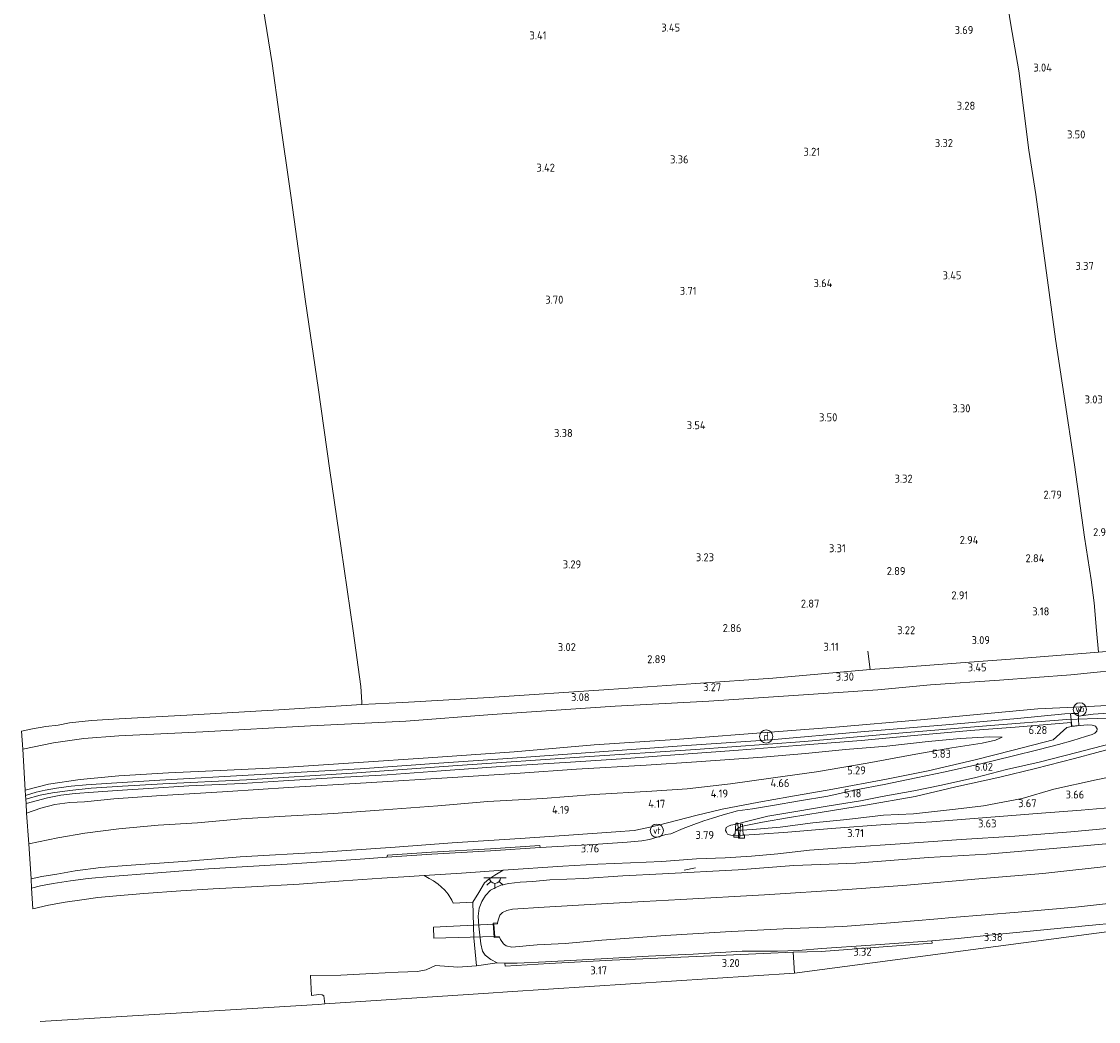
# Model space of a CAD drawing. Extents: x 141961 to 144947, y 416202 to 417778.
# Tile 1 of 122: x 142011 to 142255, y 416514 to 416740. Entities that reach past the tile are written whole.
import ezdxf
from ezdxf.enums import TextEntityAlignment as Align
from ezdxf.lldxf.tags import DXFTag

# ---------------------------------------------------------------- set-up
doc = ezdxf.new("R2010")
doc.units = 0
for name, color, linetype, lineweight in [('B-ME-BV-GELEIDECONSTRUCTIE-S', 210, 'Continuous', 25), ('B-ME-GR-BOUWLAND_AKKERBOUW-GV', 80, 'Continuous', 13), ('B-ME-GR-GRAS-GV', 60, 'Continuous', 13), ('B-ME-GW-TALUD_KRUIN-G', 90, 'Continuous', 18), ('B-ME-GW-TALUD_TEEN-G', 90, 'Continuous', 18), ('B-ME-IE-MEUBILAIR_DIJKPAAL-S', 7, 'Continuous', 25), ('B-ME-IE-MEUBILAIR_WEGMEUBILAIR-G', 7, 'Continuous', 18), ('B-ME-IE-MEUBILAIR_WEGMEUBILAIR-S', 7, 'Continuous', 25), ('B-ME-IE-TERREINAFSCHEIDING_DOORGANG-G', 210, 'Continuous', 18), ('B-ME-IE-TERREINAFSCHEIDING_KUNSTMATIG_HEKWERK-G', 20, 'IE-TERREINAFSCHEIDING-KUNSTMATIG', 18), ('B-ME-IE-TERREINAFSCHEIDING_KUNSTMATIG_MUUR-GV', 90, 'Continuous', 18), ('B-ME-KG-GRENS_OPNAME-G', 210, 'KG-OPNAME', 18), ('B-ME-KL-BRANDSTOF_LOCATIEPAAL-S', 40, 'Continuous', 25), ('B-ME-KW-KUNSTWERK_DUIKER-GV', 170, 'Continuous', 18), ('B-ME-OG-HOOGTEPUNT-S', 7, 'Continuous', 25), ('B-ME-OG-TERREIN_ERF-GV', 7, 'Continuous', 18), ('B-ME-OG-WATER_SLOOT-G', 120, 'Continuous', 18), ('B-ME-OG-WATER_SLOOT-GV', 120, 'Continuous', 18), ('B-ME-VH-VERHARDING_ASFALT-GV', 252, 'Continuous', 18), ('B-ME-VH-VERHARDING_ASFALT_GROEN-GV', 100, 'Continuous', 18), ('B-ME-VH-VERHARDING_ROOSTER-GV', 252, 'Continuous', 18), ('B-ME-VH-VERHARDING_STRAATBAKSTEEN-GV', 252, 'Continuous', 18), ('B-ME-VW-VERKEERSTEKEN_DRAAGCONSTRUCTIE-S', 7, 'Continuous', 25), ('B-ME-WH-WINTERBED-G', 150, 'WH-WINTERBED', 18)]:
    doc.layers.add(name, color=color, linetype=linetype, lineweight=lineweight)
doc.styles.add('NLCS-ISO', font='NLCS-ISO.ttf')
doc.styles.add('NLCS-ISO-ANNOTATIVE-T18', font='NLCS-ISO.ttf', dxfattribs={"height": 1.8})
doc.styles.get("Standard").update_dxf_attribs({"font": 'arial.ttf'})
doc.linetypes.add('IE-TERREINAFSCHEIDING-KUNSTMATIG', pattern='A,4,[82,NLCS.SHX,S=0.75,R=90,X=0,Y=0],4,-2', length=10)
tags = doc.linetypes.add('KG-OPNAME', pattern='A,5.5,-2,["O",Standard,S=1.8,R=0,X=-0.5,Y=-0.9],-2,5.5,-2,[5,NLCS.SHX,S=0.75,R=0,X=0,Y=0],-2', length=19).pattern_tags.tags
tags[6] = DXFTag(74, 10)
tags = doc.linetypes.add('WH-WINTERBED', pattern='A,6,-3.5,["WB",Standard,S=1.8,R=0,X=-1.5,Y=-0.9],-3.5,6,-3.5,6,-3.5,6,-3.5,6,-3.5', length=51).pattern_tags.tags
tags[6] = DXFTag(74, 10)

# ---------------------------------------------------------------- blocks, each defined once
blk = doc.blocks.new('SAL-HOOGTELABEL-SO')
at = {"color": 0, "linetype": 'ByBlock', "lineweight": -2, "style": 'NLCS-ISO-ANNOTATIVE-T18'}
blk.add_attdef('HOOGTE', text='', height=1.8, dxfattribs=at).set_placement((2.79, 0), align=Align.RIGHT)
blk = doc.blocks.new('SIE-WEG_GELEIDECONSTRUCTIE-SO')
at = {"color": 0, "linetype": 'ByBlock', "lineweight": 18}
blk.add_lwpolyline([(0.4, -0.87), (0.2, 1.59), (-0.2, 1.59), (-0.4, -0.87), (-0.65, -0.87), (-0.65, -1.59), (0.65, -1.59), (0.65, -0.87)], close=True, dxfattribs=at)
blk = doc.blocks.new('SIE-WATER_VERKLIKKER_TRANSPORTLEIDING-SO')
at = {"color": 0, "linetype": 'ByBlock', "lineweight": 18}
blk.add_circle((0, 0), 1.5, dxfattribs=at)
at = {"color": 0, "linetype": 'ByBlock', "lineweight": 18, "style": 'NLCS-ISO'}
blk.add_text('vt', height=1.5, dxfattribs=at).set_placement((0, 0), align=Align.MIDDLE_CENTER)
blk = doc.blocks.new('SIE-DIJKPAAL-SO')
at = {"color": 0, "linetype": 'ByBlock', "lineweight": 18}
blk.add_circle((0, 0), 1.5, dxfattribs=at)
at = {"color": 0, "linetype": 'ByBlock', "lineweight": 18, "style": 'NLCS-ISO'}
blk.add_text('d', height=1.8, dxfattribs=at).set_placement((0, 0), align=Align.MIDDLE_CENTER)
blk = doc.blocks.new('SIE-WEG_PAAL_VERKEERSBORD-SO')
at = {"color": 0, "linetype": 'ByBlock', "lineweight": 18}
blk.add_circle((0, 0), 1.5, dxfattribs=at)
at = {"color": 0, "linetype": 'ByBlock', "lineweight": 18, "style": 'NLCS-ISO'}
blk.add_text('vb', height=1.5, dxfattribs=at).set_placement((0, 0.13), align=Align.MIDDLE_CENTER)
blk = doc.blocks.new('SKL-ET_OV_LICHTPUNT-SO')
at = {"color": 0, "linetype": 'ByBlock', "lineweight": 18}
for points in [[(-1.25, 0), (-2.5, 0)], [(1.25, 0), (2.5, 0)], [(-0.92, -0.85), (-1.83, -1.7)], [(0, -1.25), (0, -2.5)], [(0.92, -0.85), (1.83, -1.7)]]:
    blk.add_lwpolyline(points, dxfattribs=at)
blk.add_lwpolyline([(0, 0), (1.25, 0, -1), (-1.25, 0)], format="xyb", close=True, dxfattribs=at)

msp = doc.modelspace()

# ---------------------------------------------------------------- linework, layer by layer
at = {"layer": 'B-ME-GR-BOUWLAND_AKKERBOUW-GV'}
msp.add_polyline3d([(142232.75, 416752.95, 3.63), (142234.87, 416739.66, 3.77), (142236.64, 416729.28, 3.14), (142238.89, 416711.34, 3.49), (142240.51, 416701.31, 3.35), (142242.68, 416685.28, 3.25), (142244.94, 416668.63, 3.2), (142246.88, 416655.76, 3.13), (142249.19, 416640.24, 2.97), (142251.46, 416623.91, 2.91), (142252.99, 416614.21, 3.08), (142253.67, 416609.01, 3.05), (142254.21, 416602.81, 3.32), (142254.63, 416597.89, 3.54), (142236.78, 416596.45, 3.49), (142223.49, 416595.49, 3.46), (142210.59, 416594.48, 3.45), (142203.04, 416594, 3.44), (142181.02, 416592.02, 3.47), (142163.69, 416590.79, 3.32), (142144.02, 416589.45, 3.09), (142116.98, 416587.68, 3.15), (142097.45, 416586.49, 3.1), (142088.21, 416586.03, 3.1), (142088.21, 416586.59, 3.12), (142087.97, 416590.15, 2.89), (142086.21, 416602.72, 2.85), (142083.55, 416621.43, 2.85), (142080.96, 416638.97, 2.88), (142078.32, 416657.73, 3.56), (142075.5, 416677.16, 3.56), (142072.23, 416700.58, 3.56), (142069.51, 416719.47, 3.56), (142067.96, 416730.96, 3.49), (142066.74, 416738.42, 3.1), (142064.11, 416754.78, 2.99)], dxfattribs=at)
at = {"layer": 'B-ME-GR-GRAS-GV'}
for points in [[(142260.98, 416598.4, 3.58), (142254.63, 416597.89, 3.54), (142254.21, 416602.81, 3.32), (142253.67, 416609.01, 3.05), (142252.99, 416614.21, 3.08), (142251.46, 416623.91, 2.91), (142249.19, 416640.24, 2.97), (142246.88, 416655.76, 3.13), (142244.94, 416668.63, 3.2), (142242.68, 416685.28, 3.25), (142240.51, 416701.31, 3.35), (142238.89, 416711.34, 3.49), (142236.64, 416729.28, 3.14), (142234.87, 416739.66, 3.77), (142232.75, 416752.95, 3.63)], [(142263.21, 416594.25, 3.71), (142248.39, 416592.74, 3.65), (142232.28, 416591.55, 3.43), (142216.69, 416590.48, 3.58), (142204.79, 416589.41, 3.49), (142185.71, 416588.11, 3.44), (142166.57, 416586.83, 3.41), (142145.4, 416585.71, 3.3), (142117.62, 416583.8, 3.27), (142098.16, 416582.33, 3.26), (142076.57, 416581.26, 3.17), (142052.25, 416579.92, 3.17), (142033.32, 416578.95, 3.17), (142025.39, 416578.39, 3.15), (142018.55, 416577.38, 3.12), (142011.62, 416575.98, 3.23), (142011.3, 416580, 3.08), (142013.75, 416580.57, 3.07), (142016.76, 416581.12, 3.1), (142019.55, 416581.41, 3.07), (142022.12, 416581.93, 3.07), (142027.12, 416582.48, 3.07), (142033.35, 416582.85, 3.07), (142050.04, 416583.74, 3.04), (142069.45, 416584.84, 3.02), (142088.21, 416586.03, 3.1), (142097.45, 416586.49, 3.1), (142116.98, 416587.68, 3.15), (142144.02, 416589.45, 3.09), (142163.69, 416590.79, 3.32), (142181.02, 416592.02, 3.47), (142203.04, 416594, 3.44), (142210.59, 416594.48, 3.45), (142223.49, 416595.49, 3.46), (142236.78, 416596.45, 3.49), (142254.63, 416597.89, 3.54), (142260.98, 416598.4, 3.58)], [(142259.43, 416586.01, 6.3), (142250.87, 416585.54, 6.27), (142240.91, 416585.05, 6.33), (142230.41, 416584.09, 6.31), (142214.44, 416582.61, 6.26), (142195.24, 416580.96, 6.13), (142174.48, 416579.35, 6.01), (142159.01, 416578.16, 6.16), (142140.7, 416576.91, 6.29), (142122.64, 416575.39, 6.32), (142103.2, 416574.03, 6.34), (142087.43, 416572.92, 6.34), (142070.49, 416571.84, 6.17), (142056.16, 416571.13, 6.17), (142044.49, 416570.61, 6.25), (142033.27, 416569.95, 6.24), (142024.57, 416569.12, 6.24), (142017.41, 416568.07, 6.31), (142012.12, 416566.73, 6.31), (142011.62, 416575.98, 3.23), (142018.55, 416577.38, 3.12), (142025.39, 416578.39, 3.15), (142033.32, 416578.95, 3.17), (142052.25, 416579.92, 3.17), (142076.57, 416581.26, 3.17), (142098.16, 416582.33, 3.26), (142117.62, 416583.8, 3.27), (142145.4, 416585.71, 3.3), (142166.57, 416586.83, 3.41), (142185.71, 416588.11, 3.44), (142204.79, 416589.41, 3.49), (142216.69, 416590.48, 3.58), (142232.28, 416591.55, 3.43), (142248.39, 416592.74, 3.65), (142263.21, 416594.25, 3.71)], [(142260.18, 416584.32, 6.41), (142253.43, 416583.87, 6.4), (142250.16, 416583.44, 6.41), (142250.08, 416584.12, 6.41), (142250.87, 416585.54, 6.27), (142259.43, 416586.01, 6.3)], [(142259.36, 416562.96, 3.71), (142250.72, 416562.21, 3.65), (142240.82, 416561.39, 3.69), (142228.44, 416560.44, 3.74), (142216.99, 416559.53, 3.81), (142206.45, 416558.94, 3.74), (142194.3, 416558.01, 3.88), (142184.47, 416557.24, 3.89), (142178.04, 416556.79, 3.92), (142173.3, 416556.46, 3.93), (142172.2, 416556.4, 3.88), (142171.24, 416556.58, 3.81), (142170.8, 416556.78, 3.75), (142170.56, 416557.19, 3.83), (142170.38, 416557.58, 3.96), (142170.55, 416558.25, 3.94), (142171.02, 416558.6, 3.99), (142171.55, 416558.76, 4.03), (142172.5, 416558.95, 4.03), (142175.44, 416559.67, 4.16), (142179.89, 416560.81, 4.41), (142186.26, 416561.88, 4.64), (142193.8, 416563.17, 4.92), (142200.85, 416564.31, 5.24), (142205.76, 416565.29, 5.42), (142212.93, 416566.53, 5.51), (142219.13, 416567.8, 5.69), (142226.89, 416569.59, 5.93), (142233.82, 416571.39, 6.04), (142241.23, 416573.04, 6.18), (142249.76, 416575.18, 6.42), (142257.31, 416577.16, 6.34)], [(142259.29, 416576.59, 6.46), (142249.2, 416573.88, 6.31), (142240.39, 416571.58, 6.21), (142232.37, 416569.66, 5.98), (142222.37, 416567.42, 5.87), (142213.2, 416565.29, 5.56), (142202.03, 416563.32, 5.25), (142192.19, 416561.74, 4.85), (142184.86, 416560.54, 4.58), (142178.74, 416559.44, 4.38), (142174.57, 416558.67, 4.19), (142173.41, 416558.27, 4.05), (142172.67, 416557.56, 3.91), (142176.48, 416557.8, 3.91), (142182.74, 416558.33, 3.84), (142190.08, 416559.28, 3.88), (142197.77, 416560.1, 3.81), (142206.09, 416561.08, 3.81), (142212.84, 416561.38, 3.74), (142222.33, 416562.38, 3.79), (142228.67, 416563.19, 3.75), (142237.36, 416564.84, 3.89), (142244.52, 416566.9, 3.98), (142254.08, 416569.01, 4.13), (142263.3, 416570.9, 4.03)], [(142263.3, 416570.9, 4.03), (142254.08, 416569.01, 4.13), (142244.52, 416566.9, 3.98), (142237.36, 416564.84, 3.89), (142228.67, 416563.19, 3.75), (142222.33, 416562.38, 3.79), (142212.84, 416561.38, 3.74), (142206.09, 416561.08, 3.81), (142197.77, 416560.1, 3.81), (142190.08, 416559.28, 3.88), (142182.74, 416558.33, 3.84), (142176.48, 416557.8, 3.91), (142172.67, 416557.56, 3.91), (142173.41, 416558.27, 4.05), (142174.57, 416558.67, 4.19), (142178.74, 416559.44, 4.38), (142184.86, 416560.54, 4.58), (142192.19, 416561.74, 4.85), (142202.03, 416563.32, 5.25), (142213.2, 416565.29, 5.56), (142222.37, 416567.42, 5.87), (142232.37, 416569.66, 5.98), (142240.39, 416571.58, 6.21), (142249.2, 416573.88, 6.31), (142259.29, 416576.59, 6.46)], [(142260.57, 416554.97, 3.18), (142244.37, 416553.5, 3.23), (142229.42, 416552.25, 3.27), (142216.25, 416551.45, 3.26), (142199.8, 416550.21, 3.2), (142185.8, 416549.65, 3.35), (142173.19, 416548.66, 3.47), (142156.1, 416547.8, 3.47), (142147.13, 416547.3, 3.58), (142138.32, 416546.7, 3.54), (142130.67, 416546.4, 3.54), (142126.82, 416546.09, 3.54), (142123.97, 416545.89, 3.54), (142121.38, 416545.58, 3.46), (142119.6, 416545.22, 3.62), (142118.29, 416544.65, 3.44), (142117.3, 416544.12, 3.39), (142116.16, 416542.91, 3.33), (142115.27, 416541.51, 3.3), (142114.71, 416540.06, 3.29), (142114.5, 416538.2, 3.28), (142114.61, 416535.97, 3.28), (142115.07, 416531.97, 3.28), (142115.42, 416530.34, 3.25), (142116.08, 416529.44, 3.23), (142117.32, 416528.41, 3.12), (142118.77, 416527.68, 3.02), (142114.09, 416527.03, 3.39), (142113.47, 416533.36, 3.38), (142113.25, 416541.4, 3.46), (142114.62, 416543.57, 3.55), (142115.9, 416545.74, 3.73), (142116.92, 416546.59, 3.71), (142118.21, 416547.47, 3.81), (142120.1, 416548.61, 3.73), (142133.64, 416549.54, 3.77), (142141.5, 416549.97, 3.76), (142148.86, 416550.31, 3.74), (142155.99, 416550.59, 3.74), (142163.81, 416551.16, 3.74), (142170.28, 416551.39, 3.71), (142176.24, 416551.75, 3.69), (142182.15, 416552.31, 3.65), (142189.36, 416553.13, 3.65), (142198.58, 416553.81, 3.62), (142209.81, 416554.6, 3.63), (142223.59, 416555.52, 3.63), (142235.73, 416556.34, 3.63), (142248.37, 416557.31, 3.6), (142256.54, 416558.02, 3.55)], [(142262.83, 416537.12, 3.02), (142248.46, 416535.77, 3.19), (142231.42, 416534.04, 3.08), (142222.93, 416533.21, 3.18), (142217, 416532.62, 3.24), (142203.18, 416531.7, 3.3), (142192.15, 416530.93, 3.36), (142186.75, 416530.47, 3.36), (142182.09, 416530.34, 3.36), (142174.1, 416530.28, 3.23), (142163.02, 416529.66, 3.09), (142152.94, 416529.17, 3.09), (142142.29, 416528.6, 3.06), (142129.72, 416527.88, 2.86), (142123.26, 416527.63, 2.94), (142120.52, 416527.61, 2.94), (142118.77, 416527.68, 3.02), (142117.32, 416528.41, 3.12), (142116.08, 416529.44, 3.23), (142115.42, 416530.34, 3.25), (142115.07, 416531.97, 3.28), (142114.61, 416535.97, 3.28), (142114.5, 416538.2, 3.28), (142114.71, 416540.06, 3.29), (142115.27, 416541.51, 3.3), (142116.16, 416542.91, 3.33), (142117.3, 416544.12, 3.39), (142118.29, 416544.65, 3.44), (142119.6, 416545.22, 3.62), (142121.38, 416545.58, 3.46), (142123.97, 416545.89, 3.54), (142126.82, 416546.09, 3.54), (142130.67, 416546.4, 3.54), (142138.32, 416546.7, 3.54), (142147.13, 416547.3, 3.58), (142156.1, 416547.8, 3.47), (142173.19, 416548.66, 3.47), (142185.8, 416549.65, 3.35), (142199.8, 416550.21, 3.2), (142216.25, 416551.45, 3.26), (142229.42, 416552.25, 3.27), (142244.37, 416553.5, 3.23), (142260.57, 416554.97, 3.18)], [(142259.11, 416549.75, 0.56), (142242.06, 416547.84, 0.56), (142228.45, 416546.74, 0.56), (142211.31, 416545.2, 0.56), (142197.94, 416544.22, 0.56), (142179.18, 416543.02, 0.56), (142160.29, 416541.99, 0.56), (142151.93, 416541.57, 0.56), (142142.37, 416541.04, 0.56), (142129.42, 416540.25, 0.56), (142122.2, 416539.78, 0.56), (142120.96, 416539.5, 0.56), (142120, 416539.06, 0.56), (142119.34, 416538.43, 0.56), (142119.09, 416537.51, 0.56), (142118.87, 416536.69, 0.56), (142117.87, 416536.62, 1.13), (142118.08, 416533.42, 1.13), (142119.27, 416533.49, 0.56), (142119.55, 416532.96, 0.56), (142120.2, 416532, 0.56), (142120.8, 416531.48, 0.56), (142122.05, 416531.22, 0.56), (142127.8, 416531.77, 0.56), (142134.12, 416532.05, 0.56), (142142.4, 416532.77, 0.56), (142156.81, 416533.82, 0.56), (142170.35, 416534.66, 0.56), (142183.38, 416535.32, 0.56), (142196.88, 416535.91, 0.56), (142207.61, 416536.75, 0.56), (142218.35, 416537.64, 0.56), (142221.57, 416537.9, 0.56), (142236.5, 416539.1, 0.56), (142249.42, 416540.22, 0.56), (142263.66, 416541.8, 0.56)]]:
    msp.add_polyline3d(points, dxfattribs=at)
for points in [[(142014.59, 416566.23, 6.46), (142012.2, 416565.47, 6.31), (142012.12, 416566.73, 6.31), (142017.41, 416568.07, 6.31), (142024.57, 416569.12, 6.24), (142033.27, 416569.95, 6.24), (142044.49, 416570.61, 6.25), (142056.16, 416571.13, 6.17), (142070.49, 416571.84, 6.17), (142087.43, 416572.92, 6.34), (142103.2, 416574.03, 6.34), (142122.64, 416575.39, 6.32), (142140.7, 416576.91, 6.29), (142159.01, 416578.16, 6.16), (142174.48, 416579.35, 6.01), (142195.24, 416580.96, 6.13), (142214.44, 416582.61, 6.26), (142230.41, 416584.09, 6.31), (142240.91, 416585.05, 6.33), (142250.87, 416585.54, 6.27), (142250.08, 416584.12, 6.41), (142247, 416583.94, 6.4), (142236.34, 416582.92, 6.44), (142220.12, 416581.48, 6.39), (142200.91, 416579.87, 6.34), (142180.5, 416578.09, 6.3), (142161.53, 416576.76, 6.29), (142143.91, 416575.54, 6.37), (142122.2, 416573.92, 6.41), (142105.58, 416572.82, 6.37), (142087.79, 416571.55, 6.4), (142063.89, 416570.16, 6.4), (142042.53, 416568.99, 6.41), (142031.61, 416568.31, 6.41), (142025.88, 416567.93, 6.41), (142022.5, 416567.6, 6.4), (142019.23, 416567.18, 6.41), (142016.66, 416566.67, 6.46)], [(142247.45, 416580.83, 6.46), (142244.41, 416578.07, 6.39), (142235.39, 416575.71, 6.32), (142226.8, 416573.58, 6.16), (142216.14, 416571.1, 5.77), (142206.74, 416569.15, 5.53), (142194.64, 416566.91, 5.15), (142184.71, 416565.19, 4.77), (142177.87, 416563.99, 4.46), (142169.63, 416562.44, 4.25), (142163.65, 416561, 4.19), (142155.24, 416558.81, 4.01), (142152.98, 416558.23, 3.92), (142149.7, 416557.62, 3.93), (142145.55, 416557.27, 4.07), (142133.93, 416556.42, 4.07), (142123.98, 416555.79, 4.03), (142108.57, 416554.81, 3.97), (142095.7, 416553.81, 4.06), (142079.33, 416552.71, 4.07), (142060.68, 416551.65, 4.05), (142048.79, 416550.66, 4.06), (142034.99, 416549.7, 4.03), (142029.24, 416549.19, 4), (142023.44, 416548.47, 3.9), (142019.27, 416547.75, 3.83), (142015.9, 416547.16, 3.82), (142013.47, 416546.69, 3.84), (142012.97, 416554.55, 4.21), (142019.54, 416555.94, 4.39), (142025.61, 416556.97, 4.36), (142033.26, 416557.98, 4.4), (142042.16, 416558.8, 4.43), (142051.07, 416559.34, 4.47), (142060.98, 416560.2, 4.47), (142070.85, 416560.85, 4.44), (142081.77, 416561.39, 4.44), (142093.2, 416562.28, 4.41), (142105.36, 416563.18, 4.42), (142116.69, 416564.12, 4.42), (142129.1, 416564.84, 4.42), (142140.66, 416565.75, 4.51), (142153.72, 416566.5, 4.51), (142161.68, 416566.98, 4.51), (142171.47, 416568.12, 4.59), (142181.13, 416569.48, 4.77), (142190.89, 416570.85, 5.12), (142202.4, 416572.82, 5.48), (142212.55, 416574.71, 5.72), (142221.5, 416576.29, 6.05), (142228.34, 416577.36, 6.22), (142231.36, 416578.02, 6.3), (142232.89, 416578.65, 6.41), (142229.99, 416578.75, 6.56), (142223.43, 416578.4, 6.49), (142216.18, 416577.68, 6.43), (142206.8, 416576.68, 6.44), (142197.46, 416575.86, 6.43), (142188.43, 416574.95, 6.43), (142178.71, 416574.14, 6.39), (142163.82, 416573.11, 6.39), (142152.4, 416572.37, 6.39), (142136.68, 416571.43, 6.36), (142123.93, 416570.55, 6.36), (142108.69, 416569.53, 6.44), (142089.18, 416568.33, 6.4), (142071.61, 416567.27, 6.26), (142057.93, 416566.41, 6.35), (142041.78, 416565.39, 6.39), (142032.17, 416564.74, 6.26), (142025.54, 416564.1, 6.47), (142022.21, 416563.93, 6.38), (142018.84, 416563.47, 6.33), (142015.7, 416562.63, 6.55), (142012.45, 416561.5, 6.35), (142012.32, 416563.65, 6.41), (142017.2, 416564.98, 6.39), (142020.18, 416565.56, 6.35), (142023.42, 416565.92, 6.32), (142027.55, 416566.25, 6.32), (142032.92, 416566.65, 6.44), (142040.01, 416567.08, 6.4), (142049.09, 416567.65, 6.42), (142061.19, 416568.22, 6.43), (142070.46, 416568.81, 6.41), (142081.6, 416569.48, 6.54), (142093.91, 416570.2, 6.46), (142106.15, 416571.09, 6.43), (142120.61, 416572.14, 6.45), (142135.35, 416573.01, 6.36), (142148.02, 416573.88, 6.32), (142159.92, 416574.78, 6.33), (142173.31, 416575.72, 6.36), (142186.49, 416576.81, 6.42), (142201.02, 416577.96, 6.39), (142213.02, 416579.04, 6.29), (142225.71, 416580.18, 6.52), (142235.83, 416580.95, 6.38), (142242.12, 416581.5, 6.43), (142248.43, 416581.97, 6.42), (142248.57, 416581.07, 6.42)], [(142140.49, 416554.41, 3.9), (142128.46, 416553.76, 3.89), (142128.44, 416554.21, 3.89), (142117.24, 416553.46, 3.95), (142103.96, 416552.71, 3.86), (142094.01, 416551.99, 3.93), (142093.85, 416551.53, 3.93), (142086.84, 416551.03, 3.98), (142071.34, 416549.97, 3.88), (142053.51, 416548.89, 4.15), (142041.12, 416547.96, 3.91), (142031.4, 416547.21, 3.88), (142026.33, 416546.71, 3.83), (142022.36, 416546.22, 3.76), (142018.46, 416545.59, 3.75), (142015.62, 416545.04, 3.75), (142013.52, 416544.57, 3.73), (142013.47, 416546.69, 3.84), (142015.9, 416547.16, 3.82), (142019.27, 416547.75, 3.83), (142023.44, 416548.47, 3.9), (142029.24, 416549.19, 4), (142034.99, 416549.7, 4.03), (142048.79, 416550.66, 4.06), (142060.68, 416551.65, 4.05), (142079.33, 416552.71, 4.07), (142095.7, 416553.81, 4.06), (142108.57, 416554.81, 3.97), (142123.98, 416555.79, 4.03), (142133.93, 416556.42, 4.07), (142145.55, 416557.27, 4.07), (142149.7, 416557.62, 3.93), (142152.98, 416558.23, 3.92), (142155.24, 416558.81, 4.01), (142163.65, 416561, 4.19), (142169.63, 416562.44, 4.25), (142177.87, 416563.99, 4.46), (142184.71, 416565.19, 4.77), (142194.64, 416566.91, 5.15), (142206.74, 416569.15, 5.53), (142216.14, 416571.1, 5.77), (142226.8, 416573.58, 6.16), (142235.39, 416575.71, 6.32), (142244.41, 416578.07, 6.39), (142247.45, 416580.83, 6.46), (142248.57, 416581.07, 6.42), (142250.48, 416581.3, 6.42), (142252.13, 416581.43, 6.43), (142253.21, 416581.39, 6.43), (142253.96, 416581.17, 6.42), (142254.33, 416580.59, 6.42), (142254.28, 416580, 6.42), (142253.79, 416579.6, 6.42), (142253.18, 416579.29, 6.42), (142251.67, 416578.81, 6.42), (142248.87, 416577.94, 6.42), (142245.6, 416577.05, 6.34), (142241.21, 416575.92, 6.26), (142235.14, 416574.38, 6.26), (142228.05, 416572.65, 6.07), (142219.98, 416570.87, 5.92), (142213.46, 416569.45, 5.77), (142206.19, 416568.01, 5.58), (142199.79, 416566.77, 5.33), (142193.46, 416565.34, 5), (142187.05, 416564.28, 4.79), (142181, 416563.25, 4.5), (142176.44, 416562.51, 4.26), (142173.09, 416562.03, 4.12), (142169.84, 416561.14, 4.11), (142167.46, 416560.37, 4.02), (142165.45, 416559.75, 3.96), (142163.19, 416558.96, 3.96), (142160.77, 416558.03, 3.96), (142158.01, 416556.85, 3.96), (142156.86, 416556.69, 3.82), (142154.89, 416556.07, 3.83), (142153.21, 416555.55, 3.8), (142151.49, 416555.27, 3.81), (142148.12, 416554.92, 3.9)], [(142019.54, 416555.94, 4.39), (142012.97, 416554.55, 4.21), (142012.45, 416561.5, 6.35), (142015.7, 416562.63, 6.55), (142018.84, 416563.47, 6.33), (142022.21, 416563.93, 6.38), (142025.54, 416564.1, 6.47), (142032.17, 416564.74, 6.26), (142041.78, 416565.39, 6.39), (142057.93, 416566.41, 6.35), (142071.61, 416567.27, 6.26), (142089.18, 416568.33, 6.4), (142108.69, 416569.53, 6.44), (142123.93, 416570.55, 6.36), (142136.68, 416571.43, 6.36), (142152.4, 416572.37, 6.39), (142163.82, 416573.11, 6.39), (142178.71, 416574.14, 6.39), (142188.43, 416574.95, 6.43), (142197.46, 416575.86, 6.43), (142206.8, 416576.68, 6.44), (142216.18, 416577.68, 6.43), (142223.43, 416578.4, 6.49), (142229.99, 416578.75, 6.56), (142232.89, 416578.65, 6.41), (142231.36, 416578.02, 6.3), (142228.34, 416577.36, 6.22), (142221.5, 416576.29, 6.05), (142212.55, 416574.71, 5.72), (142202.4, 416572.82, 5.48), (142190.89, 416570.85, 5.12), (142181.13, 416569.48, 4.77), (142171.47, 416568.12, 4.59), (142161.68, 416566.98, 4.51), (142153.72, 416566.5, 4.51), (142140.66, 416565.75, 4.51), (142129.1, 416564.84, 4.42), (142116.69, 416564.12, 4.42), (142105.36, 416563.18, 4.42), (142093.2, 416562.28, 4.41), (142081.77, 416561.39, 4.44), (142070.85, 416560.85, 4.44), (142060.98, 416560.2, 4.47), (142051.07, 416559.34, 4.47), (142042.16, 416558.8, 4.43), (142033.26, 416557.98, 4.4), (142025.61, 416556.97, 4.36)], [(142260.41, 416535.2, 3.2), (142185.92, 416525.36, 3.34), (142185.65, 416530.06, 3.21), (142191.96, 416530.27, 3.22), (142217.08, 416532.11, 3.32), (142217, 416532.62, 3.24), (142222.93, 416533.21, 3.18), (142231.42, 416534.04, 3.08), (142248.46, 416535.77, 3.19), (142262.83, 416537.12, 3.02), (142283.26, 416539.68, 2.99), (142304.47, 416543.14, 3.09), (142317.35, 416545.48, 3.35), (142317.47, 416544.27, 3.48)], [(142130.53, 416527.53, 3.02), (142120.6, 416526.9, 3.01), (142120.52, 416527.61, 2.94), (142123.26, 416527.63, 2.94), (142129.72, 416527.88, 2.86), (142142.29, 416528.6, 3.06), (142152.94, 416529.17, 3.09), (142163.02, 416529.66, 3.09), (142174.1, 416530.28, 3.23), (142182.09, 416530.34, 3.36), (142186.75, 416530.47, 3.36), (142192.15, 416530.93, 3.36), (142203.18, 416531.7, 3.3), (142217, 416532.62, 3.24), (142217.08, 416532.11, 3.32), (142191.96, 416530.27, 3.22), (142185.65, 416530.06, 3.21), (142163.76, 416529.09, 3.07), (142144.75, 416528.27, 3.05)]]:
    msp.add_polyline3d(points, close=True, dxfattribs=at)
at = {"layer": 'B-ME-GW-TALUD_KRUIN-G'}
for points in [[(142172.67, 416557.56, 3.91), (142173.41, 416558.27, 4.05), (142174.57, 416558.67, 4.19), (142178.74, 416559.44, 4.38), (142184.86, 416560.54, 4.58), (142192.19, 416561.74, 4.85), (142202.03, 416563.32, 5.25), (142213.2, 416565.29, 5.56), (142222.37, 416567.42, 5.87), (142232.37, 416569.66, 5.98), (142240.39, 416571.58, 6.21), (142249.2, 416573.88, 6.31), (142259.29, 416576.59, 6.46), (142267.16, 416578.59, 6.34), (142275.55, 416580.85, 6.31), (142282.15, 416582.59, 6.25), (142288.69, 416584.19, 6.25), (142296.02, 416585.55, 6.29), (142304.41, 416587.02, 6.34), (142314.41, 416588.91, 6.36)], [(142012.12, 416566.73, 6.31), (142017.41, 416568.07, 6.31), (142024.57, 416569.12, 6.24), (142033.27, 416569.95, 6.24), (142044.49, 416570.61, 6.25), (142056.16, 416571.13, 6.17), (142070.49, 416571.84, 6.17), (142087.43, 416572.92, 6.34), (142103.2, 416574.03, 6.34), (142122.64, 416575.39, 6.32), (142140.7, 416576.91, 6.29), (142159.01, 416578.16, 6.16), (142174.48, 416579.35, 6.01), (142195.24, 416580.96, 6.13), (142214.44, 416582.61, 6.26), (142230.41, 416584.09, 6.31), (142240.91, 416585.05, 6.33), (142250.87, 416585.54, 6.27)], [(142232.89, 416578.65, 6.41), (142229.99, 416578.75, 6.56), (142223.43, 416578.4, 6.49), (142216.18, 416577.68, 6.43), (142206.8, 416576.68, 6.44), (142197.46, 416575.86, 6.43), (142188.43, 416574.95, 6.43), (142178.71, 416574.14, 6.39), (142163.82, 416573.11, 6.39), (142152.4, 416572.37, 6.39), (142136.68, 416571.43, 6.36), (142123.93, 416570.55, 6.36), (142108.69, 416569.53, 6.44), (142089.18, 416568.33, 6.4), (142071.61, 416567.27, 6.26), (142057.93, 416566.41, 6.35), (142041.78, 416565.39, 6.39), (142032.17, 416564.74, 6.26), (142025.54, 416564.1, 6.47), (142022.21, 416563.93, 6.38), (142018.84, 416563.47, 6.33), (142015.7, 416562.63, 6.55), (142012.45, 416561.5, 6.35)]]:
    msp.add_polyline3d(points, dxfattribs=at)
at = {"layer": 'B-ME-GW-TALUD_TEEN-G'}
for points in [[(142011.62, 416575.98, 3.23), (142018.55, 416577.38, 3.12), (142025.39, 416578.39, 3.15), (142033.32, 416578.95, 3.17), (142052.25, 416579.92, 3.17), (142076.57, 416581.26, 3.17), (142098.16, 416582.33, 3.26), (142117.62, 416583.8, 3.27), (142145.4, 416585.71, 3.3), (142166.57, 416586.83, 3.41), (142185.71, 416588.11, 3.44), (142204.79, 416589.41, 3.49), (142216.69, 416590.48, 3.58), (142232.28, 416591.55, 3.43), (142248.39, 416592.74, 3.65), (142263.21, 416594.25, 3.71)], [(142172.67, 416557.56, 3.91), (142176.48, 416557.8, 3.91), (142182.74, 416558.33, 3.84), (142190.08, 416559.28, 3.88), (142197.77, 416560.1, 3.81), (142206.09, 416561.08, 3.81), (142212.84, 416561.38, 3.74), (142222.33, 416562.38, 3.79), (142228.67, 416563.19, 3.75), (142237.36, 416564.84, 3.89), (142244.52, 416566.9, 3.98), (142254.08, 416569.01, 4.13), (142263.3, 416570.9, 4.03), (142273, 416573.19, 4.02), (142282.16, 416575.86, 4.14), (142291.01, 416577.76, 4.24), (142298.54, 416579.44, 4.11), (142305.64, 416580.95, 4.1), (142314.85, 416582.74, 4.19)], [(142012.97, 416554.55, 4.21), (142019.54, 416555.94, 4.39), (142025.61, 416556.97, 4.36), (142033.26, 416557.98, 4.4), (142042.16, 416558.8, 4.43), (142051.07, 416559.34, 4.47), (142060.98, 416560.2, 4.47), (142070.85, 416560.85, 4.44), (142081.77, 416561.39, 4.44), (142093.2, 416562.28, 4.41), (142105.36, 416563.18, 4.42), (142116.69, 416564.12, 4.42), (142129.1, 416564.84, 4.42), (142140.66, 416565.75, 4.51), (142153.72, 416566.5, 4.51), (142161.68, 416566.98, 4.51), (142171.47, 416568.12, 4.59), (142181.13, 416569.48, 4.77), (142190.89, 416570.85, 5.12), (142202.4, 416572.82, 5.48), (142212.55, 416574.71, 5.72), (142221.5, 416576.29, 6.05), (142228.34, 416577.36, 6.22), (142231.36, 416578.02, 6.3), (142232.89, 416578.65, 6.41)]]:
    msp.add_polyline3d(points, dxfattribs=at)
at = {"layer": 'B-ME-IE-MEUBILAIR_WEGMEUBILAIR-G'}
msp.add_polyline3d([(142161.02, 416548.63, 3.64), (142163.6, 416549.12, 3.65)], dxfattribs=at)
at = {"layer": 'B-ME-IE-TERREINAFSCHEIDING_DOORGANG-G'}
for points in [[(142254.21, 416602.81, 3.32), (142254.63, 416597.89, 3.54)], [(142202.56, 416598.13, 3.34), (142203.04, 416594, 3.44)], [(142185.65, 416530.06, 3.21), (142185.92, 416525.36, 3.34)]]:
    msp.add_polyline3d(points, dxfattribs=at)
at = {"layer": 'B-ME-IE-TERREINAFSCHEIDING_KUNSTMATIG_HEKWERK-G'}
for points in [[(142313.64, 416600.39, 5.81), (142304.11, 416596.86, 6.25), (142296.91, 416594.12, 6.35), (142292.19, 416592.44, 6.35), (142287.08, 416590.67, 6.34), (142283.93, 416589.67, 6.3), (142281.44, 416588.84, 6.27), (142278.19, 416588.12, 6.34), (142275.45, 416587.74, 6.33), (142270.86, 416587.16, 6.32), (142266.03, 416586.65, 6.3), (142259.43, 416586.01, 6.3), (142250.87, 416585.54, 6.27)], [(142011.3, 416580, 3.08), (142013.75, 416580.57, 3.07), (142016.76, 416581.12, 3.1), (142019.55, 416581.41, 3.07), (142022.12, 416581.93, 3.07), (142027.12, 416582.48, 3.07), (142033.35, 416582.85, 3.07), (142050.04, 416583.74, 3.04), (142069.45, 416584.84, 3.02), (142088.21, 416586.03, 3.1), (142097.45, 416586.49, 3.1), (142116.98, 416587.68, 3.15), (142144.02, 416589.45, 3.09), (142163.69, 416590.79, 3.32), (142181.02, 416592.02, 3.47), (142203.04, 416594, 3.44), (142210.59, 416594.48, 3.45), (142223.49, 416595.49, 3.46), (142236.78, 416596.45, 3.49), (142254.63, 416597.89, 3.54), (142260.98, 416598.4, 3.58)], [(142250.87, 416585.54, 6.27), (142250.08, 416584.12, 6.41), (142247, 416583.94, 6.4)], [(142013.47, 416546.69, 3.84), (142015.9, 416547.16, 3.82), (142019.27, 416547.75, 3.83), (142023.44, 416548.47, 3.9), (142029.24, 416549.19, 4), (142034.99, 416549.7, 4.03), (142048.79, 416550.66, 4.06), (142060.68, 416551.65, 4.05), (142079.33, 416552.71, 4.07), (142095.7, 416553.81, 4.06), (142108.57, 416554.81, 3.97), (142123.98, 416555.79, 4.03), (142133.93, 416556.42, 4.07), (142145.55, 416557.27, 4.07), (142149.7, 416557.62, 3.93), (142152.98, 416558.23, 3.92), (142155.24, 416558.81, 4.01), (142163.65, 416561, 4.19), (142169.63, 416562.44, 4.25), (142177.87, 416563.99, 4.46), (142184.71, 416565.19, 4.77), (142194.64, 416566.91, 5.15), (142206.74, 416569.15, 5.53), (142216.14, 416571.1, 5.77), (142226.8, 416573.58, 6.16), (142235.39, 416575.71, 6.32), (142244.41, 416578.07, 6.39), (142247.45, 416580.83, 6.46), (142248.57, 416581.07, 6.42), (142250.48, 416581.3, 6.42)], [(142217, 416532.62, 3.24), (142222.93, 416533.21, 3.18), (142231.42, 416534.04, 3.08), (142248.46, 416535.77, 3.19), (142262.83, 416537.12, 3.02), (142283.26, 416539.68, 2.99), (142304.47, 416543.14, 3.09), (142317.35, 416545.48, 3.35)], [(142120.6, 416526.9, 3.01), (142130.53, 416527.53, 3.02), (142144.75, 416528.27, 3.05), (142163.76, 416529.09, 3.07), (142185.65, 416530.06, 3.21), (142191.96, 416530.27, 3.22), (142217.08, 416532.11, 3.32), (142217, 416532.62, 3.24)], [(142120.6, 416526.9, 3.01), (142120.52, 416527.61, 2.94)]]:
    msp.add_polyline3d(points, dxfattribs=at)
at = {"layer": 'B-ME-IE-TERREINAFSCHEIDING_KUNSTMATIG_MUUR-GV'}
msp.add_polyline3d([(142118.05, 416536.45, 0.56), (142118.23, 416533.57, 0.56), (142119.26, 416533.62, 0.56), (142119.27, 416533.49, 0.56), (142118.08, 416533.42, 1.13), (142117.87, 416536.62, 1.13), (142118.87, 416536.69, 0.56), (142118.88, 416536.51, 0.56)], close=True, dxfattribs=at)
at = {"layer": 'B-ME-KG-GRENS_OPNAME-G'}
msp.add_polyline3d([(142015.5, 416514.42, 2.6), (142076.96, 416518.19, 2.95), (142078.4, 416518.29, 2), (142079.83, 416518.38, 2.96), (142108.72, 416520.28, 3.47), (142116.81, 416520.82, 3.5), (142121.12, 416521.1, 3.39), (142185.92, 416525.36, 3.34), (142260.41, 416535.2, 3.2), (142317.47, 416544.27, 3.48)], dxfattribs=at)
at = {"layer": 'B-ME-KW-KUNSTWERK_DUIKER-GV'}
msp.add_polyline3d([(142118.14, 416533.6, 0.56), (142104.48, 416533.27, 0.56), (142104.36, 416535.76, 0.56), (142117.98, 416536.45, 0.56)], close=True, dxfattribs=at)
at = {"layer": 'B-ME-OG-TERREIN_ERF-GV'}
msp.add_polyline3d([(142185.65, 416530.06, 3.21), (142185.92, 416525.36, 3.34), (142121.12, 416521.1, 3.39), (142116.81, 416520.82, 3.5), (142108.72, 416520.28, 3.47), (142079.83, 416518.38, 2.96), (142079.6, 416520.19, 2.79), (142079.21, 416520.43, 2.79), (142078.5, 416520.52, 2.79), (142076.81, 416520.3, 2.83), (142076.62, 416524.78, 2.55), (142083.42, 416524.89, 2.63), (142090.54, 416525.26, 2.86), (142096.43, 416525.53, 2.85), (142100.76, 416525.71, 2.84), (142102.71, 416526.1, 2.92), (142104.84, 416527.07, 2.98), (142109.86, 416526.71, 3.42), (142114.09, 416527.03, 3.39), (142118.77, 416527.68, 3.02), (142120.52, 416527.61, 2.94), (142120.6, 416526.9, 3.01), (142130.53, 416527.53, 3.02), (142144.75, 416528.27, 3.05), (142163.76, 416529.09, 3.07)], close=True, dxfattribs=at)
at = {"layer": 'B-ME-OG-WATER_SLOOT-G'}
msp.add_polyline3d([(142217, 416532.62, 3.24), (142203.18, 416531.7, 3.3), (142192.15, 416530.93, 3.36), (142186.75, 416530.47, 3.36), (142182.09, 416530.34, 3.36), (142174.1, 416530.28, 3.23), (142163.02, 416529.66, 3.09), (142152.94, 416529.17, 3.09), (142142.29, 416528.6, 3.06), (142129.72, 416527.88, 2.86), (142123.26, 416527.63, 2.94), (142120.52, 416527.61, 2.94), (142118.77, 416527.68, 3.02), (142117.32, 416528.41, 3.12), (142116.08, 416529.44, 3.23), (142115.42, 416530.34, 3.25), (142115.07, 416531.97, 3.28), (142114.61, 416535.97, 3.28), (142114.5, 416538.2, 3.28), (142114.71, 416540.06, 3.29), (142115.27, 416541.51, 3.3), (142116.16, 416542.91, 3.33), (142117.3, 416544.12, 3.39), (142118.29, 416544.65, 3.44), (142119.6, 416545.22, 3.62), (142121.38, 416545.58, 3.46), (142123.97, 416545.89, 3.54), (142126.82, 416546.09, 3.54), (142130.67, 416546.4, 3.54), (142138.32, 416546.7, 3.54), (142147.13, 416547.3, 3.58), (142156.1, 416547.8, 3.47), (142173.19, 416548.66, 3.47), (142185.8, 416549.65, 3.35), (142199.8, 416550.21, 3.2), (142216.25, 416551.45, 3.26), (142229.42, 416552.25, 3.27), (142244.37, 416553.5, 3.23), (142260.57, 416554.97, 3.18)], dxfattribs=at)
at = {"layer": 'B-ME-OG-WATER_SLOOT-GV'}
msp.add_polyline3d([(142263.66, 416541.8, 0.56), (142249.42, 416540.22, 0.56), (142236.5, 416539.1, 0.56), (142221.57, 416537.9, 0.56), (142218.35, 416537.64, 0.56), (142207.61, 416536.75, 0.56), (142196.88, 416535.91, 0.56), (142183.38, 416535.32, 0.56), (142170.35, 416534.66, 0.56), (142156.81, 416533.82, 0.56), (142142.4, 416532.77, 0.56), (142134.12, 416532.05, 0.56), (142127.8, 416531.77, 0.56), (142122.05, 416531.22, 0.56), (142120.8, 416531.48, 0.56), (142120.2, 416532, 0.56), (142119.55, 416532.96, 0.56), (142119.27, 416533.49, 0.56), (142119.26, 416533.62, 0.56), (142118.23, 416533.57, 0.56), (142118.05, 416536.45, 0.56), (142118.88, 416536.51, 0.56), (142118.87, 416536.69, 0.56), (142119.09, 416537.51, 0.56), (142119.34, 416538.43, 0.56), (142120, 416539.06, 0.56), (142120.96, 416539.5, 0.56), (142122.2, 416539.78, 0.56), (142129.42, 416540.25, 0.56), (142142.37, 416541.04, 0.56), (142151.93, 416541.57, 0.56), (142160.29, 416541.99, 0.56), (142179.18, 416543.02, 0.56), (142197.94, 416544.22, 0.56), (142211.31, 416545.2, 0.56), (142228.45, 416546.74, 0.56), (142242.06, 416547.84, 0.56), (142259.11, 416549.75, 0.56)], dxfattribs=at)
at = {"layer": 'B-ME-VH-VERHARDING_ASFALT-GV'}
for points in [[(142256.54, 416558.02, 3.55), (142248.37, 416557.31, 3.6), (142235.73, 416556.34, 3.63), (142223.59, 416555.52, 3.63), (142209.81, 416554.6, 3.63), (142198.58, 416553.81, 3.62), (142189.36, 416553.13, 3.65), (142182.15, 416552.31, 3.65), (142176.24, 416551.75, 3.69), (142170.28, 416551.39, 3.71), (142163.81, 416551.16, 3.74), (142155.99, 416550.59, 3.74), (142148.86, 416550.31, 3.74), (142141.5, 416549.97, 3.76), (142133.64, 416549.54, 3.77), (142120.1, 416548.61, 3.73), (142110.69, 416547.95, 3.77), (142102.25, 416547.42, 3.74), (142098.85, 416547.22, 3.77), (142092.71, 416546.82, 3.78), (142083.95, 416546.19, 3.78), (142074, 416545.48, 3.8), (142063.23, 416544.85, 3.81), (142054.61, 416544.43, 3.81), (142047.27, 416543.98, 3.8), (142038.96, 416543.37, 3.67), (142032.75, 416542.82, 3.66), (142028.52, 416542.42, 3.59), (142024.93, 416541.93, 3.52), (142021.17, 416541.38, 3.52), (142017.39, 416540.68, 3.52), (142013.82, 416539.91, 3.57), (142013.52, 416544.57, 3.73), (142015.62, 416545.04, 3.75), (142018.46, 416545.59, 3.75), (142022.36, 416546.22, 3.76), (142026.33, 416546.71, 3.83), (142031.4, 416547.21, 3.88), (142041.12, 416547.96, 3.91), (142053.51, 416548.89, 4.15), (142071.34, 416549.97, 3.88), (142086.84, 416551.03, 3.98), (142093.85, 416551.53, 3.93), (142103.98, 416552.26, 3.86), (142117.27, 416553.02, 3.95), (142128.46, 416553.76, 3.89), (142140.49, 416554.41, 3.9), (142148.12, 416554.92, 3.9), (142151.49, 416555.27, 3.81), (142153.21, 416555.55, 3.8), (142154.89, 416556.07, 3.83), (142156.86, 416556.69, 3.82), (142158.01, 416556.85, 3.96), (142160.77, 416558.03, 3.96), (142163.19, 416558.96, 3.96), (142165.45, 416559.75, 3.96), (142167.46, 416560.37, 4.02), (142169.84, 416561.14, 4.11), (142173.09, 416562.03, 4.12), (142176.44, 416562.51, 4.26), (142181, 416563.25, 4.5), (142187.05, 416564.28, 4.79), (142193.46, 416565.34, 5), (142199.79, 416566.77, 5.33), (142206.19, 416568.01, 5.58), (142213.46, 416569.45, 5.77), (142219.98, 416570.87, 5.92), (142228.05, 416572.65, 6.07), (142235.14, 416574.38, 6.26), (142241.21, 416575.92, 6.26), (142245.6, 416577.05, 6.34), (142248.87, 416577.94, 6.42), (142251.67, 416578.81, 6.42), (142253.18, 416579.29, 6.42), (142253.79, 416579.6, 6.42), (142254.28, 416580, 6.42), (142254.33, 416580.59, 6.42), (142253.96, 416581.17, 6.42), (142253.21, 416581.39, 6.43), (142252.13, 416581.43, 6.43), (142250.48, 416581.3, 6.42), (142248.57, 416581.07, 6.42), (142248.43, 416581.97, 6.42), (142242.12, 416581.5, 6.43), (142235.83, 416580.95, 6.38), (142225.71, 416580.18, 6.52), (142213.02, 416579.04, 6.29), (142201.02, 416577.96, 6.39), (142186.49, 416576.81, 6.42), (142173.31, 416575.72, 6.36), (142159.92, 416574.78, 6.33), (142148.02, 416573.88, 6.32), (142135.35, 416573.01, 6.36), (142120.61, 416572.14, 6.45), (142106.15, 416571.09, 6.43), (142093.91, 416570.2, 6.46), (142081.6, 416569.48, 6.54), (142070.46, 416568.81, 6.41), (142061.19, 416568.22, 6.43), (142049.09, 416567.65, 6.42), (142040.01, 416567.08, 6.4), (142032.92, 416566.65, 6.44), (142027.55, 416566.25, 6.32), (142023.42, 416565.92, 6.32), (142020.18, 416565.56, 6.35), (142017.2, 416564.98, 6.39), (142012.32, 416563.65, 6.41), (142012.26, 416564.68, 6.46), (142012.2, 416565.47, 6.31), (142014.59, 416566.23, 6.46), (142016.66, 416566.67, 6.46), (142019.23, 416567.18, 6.41), (142022.5, 416567.6, 6.4), (142025.88, 416567.93, 6.41), (142031.61, 416568.31, 6.41), (142042.53, 416568.99, 6.41), (142063.89, 416570.16, 6.4), (142087.79, 416571.55, 6.4), (142105.58, 416572.82, 6.37), (142122.2, 416573.92, 6.41), (142143.91, 416575.54, 6.37), (142161.53, 416576.76, 6.29), (142180.5, 416578.09, 6.3), (142200.91, 416579.87, 6.34), (142220.12, 416581.48, 6.39), (142236.34, 416582.92, 6.44), (142247, 416583.94, 6.4), (142250.08, 416584.12, 6.41), (142250.16, 416583.44, 6.41), (142253.43, 416583.87, 6.4), (142260.18, 416584.32, 6.41)], [(142257.31, 416577.16, 6.34), (142249.76, 416575.18, 6.42), (142241.23, 416573.04, 6.18), (142233.82, 416571.39, 6.04), (142226.89, 416569.59, 5.93), (142219.13, 416567.8, 5.69), (142212.93, 416566.53, 5.51), (142205.76, 416565.29, 5.42), (142200.85, 416564.31, 5.24), (142193.8, 416563.17, 4.92), (142186.26, 416561.88, 4.64), (142179.89, 416560.81, 4.41), (142175.44, 416559.67, 4.16), (142172.5, 416558.95, 4.03), (142171.55, 416558.76, 4.03), (142171.02, 416558.6, 3.99), (142170.55, 416558.25, 3.94), (142170.38, 416557.58, 3.96), (142170.56, 416557.19, 3.83), (142170.8, 416556.78, 3.75), (142171.24, 416556.58, 3.81), (142172.2, 416556.4, 3.88), (142173.3, 416556.46, 3.93), (142178.04, 416556.79, 3.92), (142184.47, 416557.24, 3.89), (142194.3, 416558.01, 3.88), (142206.45, 416558.94, 3.74), (142216.99, 416559.53, 3.81), (142228.44, 416560.44, 3.74), (142240.82, 416561.39, 3.69), (142250.72, 416562.21, 3.65), (142259.36, 416562.96, 3.71)]]:
    msp.add_polyline3d(points, dxfattribs=at)
at = {"layer": 'B-ME-VH-VERHARDING_ASFALT_GROEN-GV'}
msp.add_polyline3d([(142103.98, 416552.26, 3.86), (142093.85, 416551.53, 3.93), (142094.01, 416551.99, 3.93), (142103.96, 416552.71, 3.86), (142117.24, 416553.46, 3.95), (142128.44, 416554.21, 3.89), (142128.46, 416553.76, 3.89), (142117.27, 416553.02, 3.95)], close=True, dxfattribs=at)
at = {"layer": 'B-ME-VH-VERHARDING_ROOSTER-GV'}
msp.add_polyline3d([(142250.23, 416581.35, 6.39), (142248.62, 416581.15, 6.39), (142248.3, 416583.95, 6.39), (142250.05, 416584.03, 6.39)], close=True, dxfattribs=at)
at = {"layer": 'B-ME-VH-VERHARDING_STRAATBAKSTEEN-GV'}
msp.add_polyline3d([(142113.25, 416541.4, 3.46), (142108.84, 416541.18, 3.47), (142108.54, 416541.86, 3.5), (142107.69, 416543.22, 3.52), (142106.91, 416544.1, 3.6), (142106.11, 416544.85, 3.65), (142105.41, 416545.48, 3.65), (142104.36, 416546.2, 3.72), (142103.44, 416546.71, 3.69), (142102.25, 416547.42, 3.74), (142110.69, 416547.95, 3.77), (142120.1, 416548.61, 3.73), (142118.21, 416547.47, 3.81), (142116.92, 416546.59, 3.71), (142115.9, 416545.74, 3.73), (142114.62, 416543.57, 3.55)], close=True, dxfattribs=at)
at = {"layer": 'B-ME-WH-WINTERBED-G'}
msp.add_polyline3d([(142314.3, 416591.72, 6.39), (142300.78, 416589.22, 6.39), (142288.64, 416587.05, 6.37), (142275.44, 416584.77, 6.37), (142265.15, 416583.59, 6.37), (142256.76, 416582.95, 6.46), (142247.48, 416582.7, 6.45), (142230.23, 416581.32, 6.44), (142209.52, 416579.58, 6.47), (142188.25, 416577.71, 6.46), (142163.57, 416575.92, 6.42), (142138.53, 416574.21, 6.42), (142109.79, 416572.24, 6.47), (142085.98, 416570.51, 6.46), (142062.1, 416569.05, 6.44), (142043.24, 416568.15, 6.43), (142034.12, 416567.6, 6.44), (142027.05, 416567.14, 6.41), (142022.19, 416566.65, 6.41), (142018.33, 416566.11, 6.43), (142015.53, 416565.56, 6.43), (142012.26, 416564.68, 6.46)], dxfattribs=at)

# ---------------------------------------------------------------- block references
at = {"layer": 'B-ME-BV-GELEIDECONSTRUCTIE-S'}
for p in [(142172.92, 416557.63, 3.89), (142173.97, 416557.45, 3.89)]:
    msp.add_blockref('SIE-WEG_GELEIDECONSTRUCTIE-SO', p, dxfattribs=at)
at = {"layer": 'B-ME-IE-MEUBILAIR_DIJKPAAL-S'}
msp.add_blockref('SIE-DIJKPAAL-SO', (142179.54, 416578.84, 6.3), dxfattribs=at)
at = {"layer": 'B-ME-IE-MEUBILAIR_WEGMEUBILAIR-S'}
msp.add_blockref('SKL-ET_OV_LICHTPUNT-SO', (142118.28, 416546.89, 3.76), dxfattribs=at)
at = {"layer": 'B-ME-KL-BRANDSTOF_LOCATIEPAAL-S'}
msp.add_blockref('SIE-WATER_VERKLIKKER_TRANSPORTLEIDING-SO', (142154.85, 416557.55, 3.89), dxfattribs=at)
at = {"layer": 'B-ME-OG-HOOGTEPUNT-S'}
for p, values in [((142157.32, 416738.16, 3.45), {'HOOGTE': '3.45'}), ((142223.57, 416737.61, 3.69), {'HOOGTE': '3.69'}), ((142127.13, 416736.39, 3.41), {'HOOGTE': '3.41'}), ((142241.32, 416729.12, 3.04), {'HOOGTE': '3.04'}), ((142224.01, 416720.5, 3.28), {'HOOGTE': '3.28'}), ((142248.89, 416714.01, 3.5), {'HOOGTE': '3.50'}), ((142218.98, 416712.06, 3.32), {'HOOGTE': '3.32'}), ((142159.22, 416708.37, 3.36), {'HOOGTE': '3.36'}), ((142188.94, 416710.1, 3.21), {'HOOGTE': '3.21'}), ((142129.03, 416706.5, 3.42), {'HOOGTE': '3.42'}), ((142250.78, 416684.3, 3.37), {'HOOGTE': '3.37'}), ((142220.88, 416682.16, 3.45), {'HOOGTE': '3.45'}), ((142161.03, 416678.65, 3.71), {'HOOGTE': '3.71'}), ((142191.72, 416680.39, 3.64), {'HOOGTE': '3.64'}), ((142130.94, 416676.66, 3.7), {'HOOGTE': '3.70'}), ((142222.92, 416652.1, 3.3), {'HOOGTE': '3.30'}), ((142252.82, 416654.12, 3.03), {'HOOGTE': '3.03'}), ((142192.85, 416650.07, 3.5), {'HOOGTE': '3.50'}), ((142163.08, 416648.29, 3.54), {'HOOGTE': '3.54'}), ((142133.05, 416646.52, 3.38), {'HOOGTE': '3.38'}), ((142209.87, 416636.21, 3.32), {'HOOGTE': '3.32'}), ((142243.57, 416632.59, 2.79), {'HOOGTE': '2.79'}), ((142254.73, 416624.11, 2.9), {'HOOGTE': '2.90'}), ((142194.74, 416620.47, 3.31), {'HOOGTE': '3.31'}), ((142224.72, 416622.35, 2.94), {'HOOGTE': '2.94'}), ((142164.98, 416618.44, 3.23), {'HOOGTE': '3.23'}), ((142239.63, 416618.22, 2.84), {'HOOGTE': '2.84'}), ((142134.95, 416616.84, 3.29), {'HOOGTE': '3.29'}), ((142208.24, 416615.32, 2.89), {'HOOGTE': '2.89'}), ((142222.42, 416609.84, 2.91), {'HOOGTE': '2.91'}), ((142188.78, 416607.96, 2.87), {'HOOGTE': '2.87'}), ((142240.75, 416606.21, 3.18), {'HOOGTE': '3.18'}), ((142171.16, 416602.45, 2.86), {'HOOGTE': '2.86'}), ((142210.43, 416601.95, 3.22), {'HOOGTE': '3.22'}), ((142227.33, 416599.72, 3.09), {'HOOGTE': '3.09'}), ((142133.76, 416598.13, 3.02), {'HOOGTE': '3.02'}), ((142193.15, 416598.21, 3.11), {'HOOGTE': '3.11'}), ((142154.12, 416595.4, 2.89), {'HOOGTE': '2.89'}), ((142226.56, 416593.56, 3.44), {'HOOGTE': '3.45'}), ((142196.59, 416591.46, 3.3), {'HOOGTE': '3.30'}), ((142166.61, 416589.07, 3.27), {'HOOGTE': '3.27'}), ((142136.86, 416586.82, 3.08), {'HOOGTE': '3.08'}), ((142240.28, 416579.39, 6.28), {'HOOGTE': '6.28'}), ((142218.5, 416574.04, 5.83), {'HOOGTE': '5.83'}), ((142199.27, 416570.28, 5.29), {'HOOGTE': '5.29'}), ((142228, 416571.07, 6.02), {'HOOGTE': '6.02'}), ((142182.01, 416567.4, 4.66), {'HOOGTE': '4.66'}), ((142168.15, 416565.04, 4.19), {'HOOGTE': '4.19'}), ((142198.27, 416565.09, 5.18), {'HOOGTE': '5.18'}), ((142248.62, 416564.81, 3.66), {'HOOGTE': '3.66'}), ((142153.96, 416562.72, 4.17), {'HOOGTE': '4.17'}), ((142237.86, 416562.85, 3.67), {'HOOGTE': '3.67'}), ((142132.29, 416561.36, 4.19), {'HOOGTE': '4.19'}), ((142228.81, 416558.27, 3.63), {'HOOGTE': '3.63'}), ((142164.98, 416555.68, 3.79), {'HOOGTE': '3.79'}), ((142198.85, 416556.1, 3.71), {'HOOGTE': '3.71'}), ((142139.04, 416552.63, 3.76), {'HOOGTE': '3.76'}), ((142230.18, 416532.61, 3.38), {'HOOGTE': '3.38'}), ((142200.56, 416529.29, 3.32), {'HOOGTE': '3.32'}), ((142170.78, 416526.74, 3.2), {'HOOGTE': '3.20'}), ((142140.8, 416525.07, 3.17), {'HOOGTE': '3.17'})]:
    msp.add_blockref('SAL-HOOGTELABEL-SO', p, dxfattribs=at).add_auto_attribs(values)
at = {"layer": 'B-ME-VW-VERKEERSTEKEN_DRAAGCONSTRUCTIE-S'}
msp.add_blockref('SIE-WEG_PAAL_VERKEERSBORD-SO', (142250.43, 416584.95, 6.32), dxfattribs=at)

doc.saveas('drawing.dxf')
